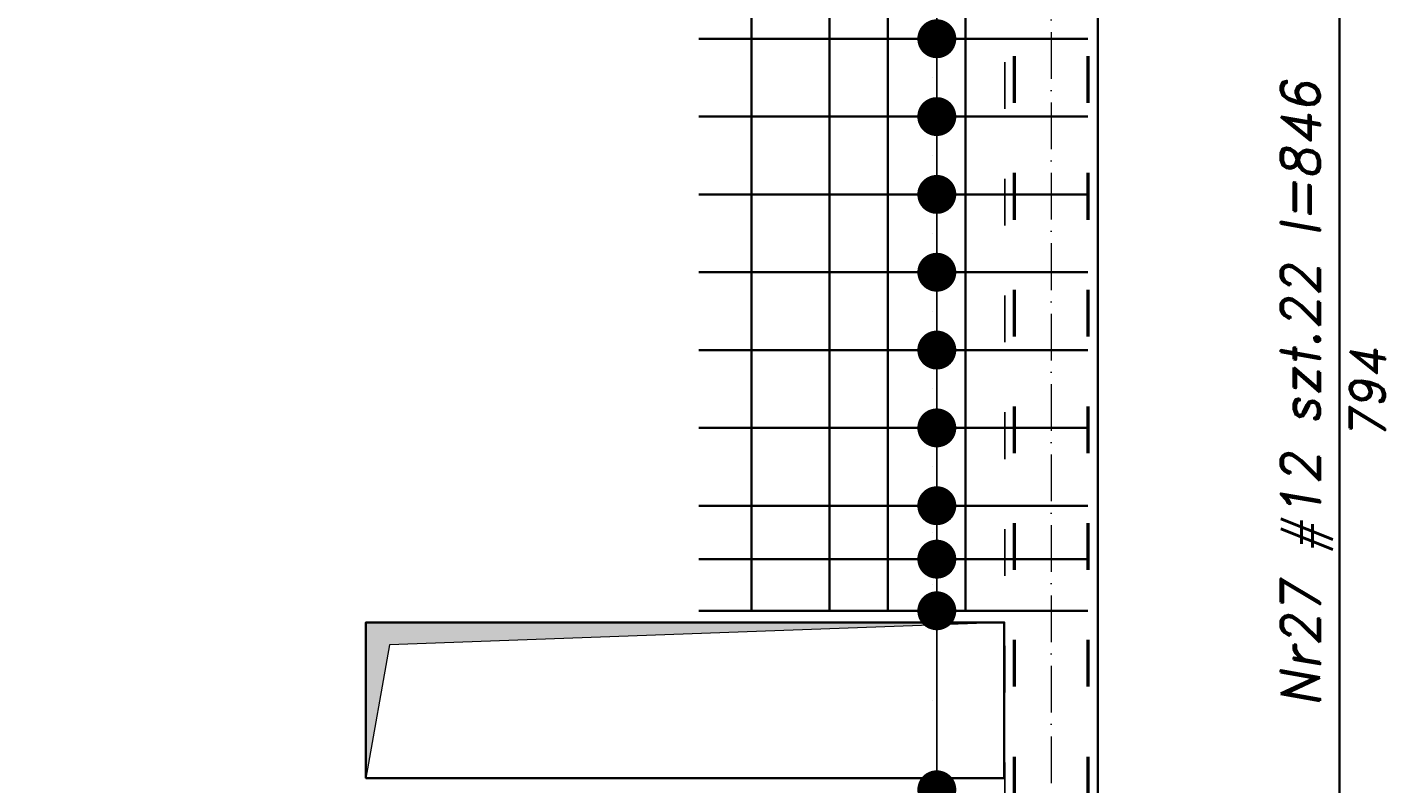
# Model space of a CAD drawing. Header units: millimetres. Extents: x 300938 to 312016, y 11971 to 20881.
# Tile 191 of 239: x 310486 to 310833, y 16572 to 16766. Entities that reach past the tile are written whole.
import ezdxf

# ---------------------------------------------------------------- set-up
doc = ezdxf.new("R2010")
doc.units = ezdxf.units.MM
doc.linetypes.add('ACAD_ISO03W100', pattern=[30, 12, -18])
doc.linetypes.add('ACAD_ISO10W100', pattern=[18, 12, -3, 0, -3])
for name, color, linetype, lineweight in [('konstrukcja', 3, 'Continuous', 35), ('konstrukcja wymiary', 1, 'Continuous', 13), ('opisy', 2, 'Continuous', 18), ('osie', 5, 'ACAD_ISO10W100', 13), ('zbrojenie', 4, 'Continuous', 50), ('zbrojenie płyty', 141, 'Continuous', 35)]:
    doc.layers.add(name, color=color, linetype=linetype, lineweight=lineweight)
doc.layers.add('przerywane', color=6, linetype='ACAD_ISO03W100')
doc.styles.add('KONSTRUKCJA', font='romand.shx', dxfattribs={"oblique": 10})
doc.styles.get("Standard").update_dxf_attribs({"font": 'romand.shx', "oblique": 10})
doc.dimstyles.new('150', dxfattribs={"dimtxt": 10, "dimasz": 7, "dimexe": 1.25, "dimexo": 0.625, "dimgap": 3, "dimtad": 1, "dimdec": 0, "dimrnd": 0.5, "dimtxsty": 'KONSTRUKCJA', "dimblk": 'ARCHTICK', "dimcen": 2.5, "dimadec": 0, "dimazin": 0, "dimtfac": 1, "dimtdec": 0, "dimtix": 1, "dimtmove": 0, "dimatfit": 3, "dimfxl": 4, "dimfxlon": 1, "dimarcsym": 0})
doc.dimstyles.new('kropki', dxfattribs={"dimtxt": 0.001, "dimasz": 10, "dimexe": 1.25, "dimexo": 0.625, "dimgap": 1, "dimtad": 1, "dimtxsty": 'Standard', "dimblk": 'DOT', "dimcen": 2.5, "dimadec": 0, "dimazin": 0, "dimtfac": 1, "dimtmove": 0, "dimatfit": 3, "dimfxl": 1, "dimfxlon": 1, "dimarcsym": 0})

# ---------------------------------------------------------------- blocks, each defined once
blk = doc.blocks.new('_ArchTick')
at = {"color": 0, "linetype": 'ByBlock', "lineweight": 13, "const_width": 0.15}
blk.add_lwpolyline([(-0.5, -0.5), (0.5, 0.5)], dxfattribs=at)
blk = doc.blocks.new('*D1312')
at = {"layer": 'Defpoints', "color": 0, "transparency": 16777216}
for p in [(310572.63, 17601.22), (309884.63, 16740.22), (310572.63, 16613.22)]:
    blk.add_point(p, dxfattribs=at)
at = {"layer": 'konstrukcja wymiary', "color": 0, "lineweight": -2, "transparency": 16777216}
for p, q in [((309884.63, 17597.22), (309884.63, 17602.47)), ((309884.63, 17601.22), (310572.63, 17601.22)), ((310572.63, 17597.22), (310572.63, 17602.47))]:
    blk.add_line(p, q, dxfattribs=at)
at = {"layer": 'konstrukcja wymiary', "color": 0, "lineweight": -2, "transparency": 16777216, "xscale": 7, "yscale": 7, "zscale": 7, "rotation": 180}
blk.add_blockref('_ArchTick', (309884.63, 17601.22), dxfattribs=at)
at = {"layer": 'konstrukcja wymiary', "color": 0, "lineweight": -2, "transparency": 16777216, "xscale": 7, "yscale": 7, "zscale": 7}
blk.add_blockref('_ArchTick', (310572.63, 17601.22), dxfattribs=at)
at = {"layer": 'konstrukcja wymiary', "color": 0, "transparency": 16777216, "insert": (310228.63, 17609.22), "char_height": 10, "attachment_point": 5, "style": 'KONSTRUKCJA'}
blk.add_mtext('688', dxfattribs=at)
blk = doc.blocks.new('*D1313')
at = {"layer": 'Defpoints', "color": 0, "transparency": 16777216}
for p in [(310736.63, 17601.22), (310572.63, 16613.22), (310736.63, 16613.22)]:
    blk.add_point(p, dxfattribs=at)
at = {"layer": 'konstrukcja wymiary', "color": 0, "lineweight": -2, "transparency": 16777216}
for p, q in [((310572.63, 17597.22), (310572.63, 17602.47)), ((310572.63, 17601.22), (310736.63, 17601.22)), ((310736.63, 17597.22), (310736.63, 17602.47))]:
    blk.add_line(p, q, dxfattribs=at)
at = {"layer": 'konstrukcja wymiary', "color": 0, "lineweight": -2, "transparency": 16777216, "xscale": 7, "yscale": 7, "zscale": 7, "rotation": 180}
blk.add_blockref('_ArchTick', (310572.63, 17601.22), dxfattribs=at)
at = {"layer": 'konstrukcja wymiary', "color": 0, "lineweight": -2, "transparency": 16777216, "xscale": 7, "yscale": 7, "zscale": 7}
blk.add_blockref('_ArchTick', (310736.63, 17601.22), dxfattribs=at)
at = {"layer": 'konstrukcja wymiary', "color": 0, "transparency": 16777216, "insert": (310654.63, 17609.22), "char_height": 10, "attachment_point": 5, "style": 'KONSTRUKCJA'}
blk.add_mtext('164', dxfattribs=at)
blk = doc.blocks.new('*D1314')
at = {"layer": 'Defpoints', "color": 0, "transparency": 16777216}
for p in [(310760.63, 17601.22), (310760.63, 17511.22), (310736.63, 16613.22)]:
    blk.add_point(p, dxfattribs=at)
at = {"layer": 'konstrukcja wymiary', "color": 0, "lineweight": -2, "transparency": 16777216}
for p, q in [((310736.63, 17601.22), (310729.63, 17601.22)), ((310736.63, 17597.22), (310736.63, 17602.47)), ((310736.63, 17601.22), (310760.63, 17601.22)), ((310760.63, 17597.22), (310760.63, 17602.47)), ((310760.63, 17601.22), (310767.63, 17601.22))]:
    blk.add_line(p, q, dxfattribs=at)
at = {"layer": 'konstrukcja wymiary', "color": 0, "lineweight": -2, "transparency": 16777216, "xscale": 7, "yscale": 7, "zscale": 7}
blk.add_blockref('_ArchTick', (310736.63, 17601.22), dxfattribs=at)
at = {"layer": 'konstrukcja wymiary', "color": 0, "lineweight": -2, "transparency": 16777216, "xscale": 7, "yscale": 7, "zscale": 7, "rotation": 180}
blk.add_blockref('_ArchTick', (310760.63, 17601.22), dxfattribs=at)
at = {"layer": 'konstrukcja wymiary', "color": 0, "transparency": 16777216, "insert": (310748.63, 17609.22), "char_height": 10, "attachment_point": 5, "style": 'KONSTRUKCJA'}
blk.add_mtext('24', dxfattribs=at)
blk = doc.blocks.new('_Dot')
at = {"color": 0, "linetype": 'ByBlock', "lineweight": -2}
blk.add_line((-0.5, 0), (-1, 0), dxfattribs=at)
at = {"color": 0, "linetype": 'ByBlock', "const_width": 0.5}
blk.add_lwpolyline([(-0.25, 0, 1), (0.25, 0, 1)], format="xyb", close=True, dxfattribs=at)
blk = doc.blocks.new('*D1785')
at = {"layer": 'Defpoints', "color": 0, "transparency": 16777216}
for p in [(310708.13, 17081.72), (310708.13, 16763.22), (310719.29, 16763.22)]:
    blk.add_point(p, dxfattribs=at)
at = {"layer": 'konstrukcja wymiary', "color": 0, "lineweight": -2, "transparency": 16777216}
for p, q in [((310718.29, 17081.72), (310720.54, 17081.72)), ((310719.29, 17071.72), (310719.29, 16773.22)), ((310718.29, 16763.22), (310720.54, 16763.22))]:
    blk.add_line(p, q, dxfattribs=at)
at = {"layer": 'konstrukcja wymiary', "color": 0, "lineweight": -2, "transparency": 16777216, "xscale": 10, "yscale": 10, "zscale": 10}
for p, rotation in [((310719.29, 17081.72), 90), ((310719.29, 16763.22), 270)]:
    blk.add_blockref('_Dot', p, dxfattribs=dict(at, rotation=rotation))
at = {"layer": 'konstrukcja wymiary', "color": 0, "transparency": 16777216, "insert": (310718.29, 16922.47), "char_height": 0.001, "attachment_point": 5, "rotation": 90}
blk.add_mtext('318,5', dxfattribs=at)
blk = doc.blocks.new('*D1786')
at = {"layer": 'Defpoints', "color": 0, "transparency": 16777216}
for p in [(310708.13, 16763.22), (310708.13, 16743.22), (310719.29, 16743.22)]:
    blk.add_point(p, dxfattribs=at)
at = {"layer": 'konstrukcja wymiary', "color": 0, "lineweight": -2, "transparency": 16777216}
for p, q in [((310719.29, 16773.22), (310719.29, 16783.22)), ((310718.29, 16763.22), (310720.54, 16763.22)), ((310719.29, 16763.22), (310719.29, 16743.22)), ((310718.29, 16743.22), (310720.54, 16743.22)), ((310719.29, 16733.22), (310719.29, 16723.22))]:
    blk.add_line(p, q, dxfattribs=at)
at = {"layer": 'konstrukcja wymiary', "color": 0, "lineweight": -2, "transparency": 16777216, "xscale": 10, "yscale": 10, "zscale": 10}
for p, rotation in [((310719.29, 16763.22), 270), ((310719.29, 16743.22), 90)]:
    blk.add_blockref('_Dot', p, dxfattribs=dict(at, rotation=rotation))
at = {"layer": 'konstrukcja wymiary', "color": 0, "transparency": 16777216, "insert": (310718.29, 16753.22), "char_height": 0.001, "attachment_point": 5, "rotation": 90}
blk.add_mtext('20', dxfattribs=at)
blk = doc.blocks.new('*D1787')
at = {"layer": 'Defpoints', "color": 0, "transparency": 16777216}
for p in [(310708.13, 16743.22), (310708.13, 16723.22), (310719.29, 16723.22)]:
    blk.add_point(p, dxfattribs=at)
at = {"layer": 'konstrukcja wymiary', "color": 0, "lineweight": -2, "transparency": 16777216}
for p, q in [((310719.29, 16753.22), (310719.29, 16763.22)), ((310718.29, 16743.22), (310720.54, 16743.22)), ((310719.29, 16743.22), (310719.29, 16723.22)), ((310718.29, 16723.22), (310720.54, 16723.22)), ((310719.29, 16713.22), (310719.29, 16703.22))]:
    blk.add_line(p, q, dxfattribs=at)
at = {"layer": 'konstrukcja wymiary', "color": 0, "lineweight": -2, "transparency": 16777216, "xscale": 10, "yscale": 10, "zscale": 10}
for p, rotation in [((310719.29, 16743.22), 270), ((310719.29, 16723.22), 90)]:
    blk.add_blockref('_Dot', p, dxfattribs=dict(at, rotation=rotation))
at = {"layer": 'konstrukcja wymiary', "color": 0, "transparency": 16777216, "insert": (310718.29, 16733.22), "char_height": 0.001, "attachment_point": 5, "rotation": 90}
blk.add_mtext('20', dxfattribs=at)
blk = doc.blocks.new('*D1788')
at = {"layer": 'Defpoints', "color": 0, "transparency": 16777216}
for p in [(310708.13, 16723.22), (310706.68, 16703.22), (310719.29, 16703.22)]:
    blk.add_point(p, dxfattribs=at)
at = {"layer": 'konstrukcja wymiary', "color": 0, "lineweight": -2, "transparency": 16777216}
for p, q in [((310719.29, 16733.22), (310719.29, 16743.22)), ((310718.29, 16723.22), (310720.54, 16723.22)), ((310719.29, 16723.22), (310719.29, 16703.22)), ((310718.29, 16703.22), (310720.54, 16703.22)), ((310719.29, 16693.22), (310719.29, 16683.22))]:
    blk.add_line(p, q, dxfattribs=at)
at = {"layer": 'konstrukcja wymiary', "color": 0, "lineweight": -2, "transparency": 16777216, "xscale": 10, "yscale": 10, "zscale": 10}
for p, rotation in [((310719.29, 16723.22), 270), ((310719.29, 16703.22), 90)]:
    blk.add_blockref('_Dot', p, dxfattribs=dict(at, rotation=rotation))
at = {"layer": 'konstrukcja wymiary', "color": 0, "transparency": 16777216, "insert": (310718.29, 16713.22), "char_height": 0.001, "attachment_point": 5, "rotation": 90}
blk.add_mtext('20', dxfattribs=at)
blk = doc.blocks.new('*D1789')
at = {"layer": 'Defpoints', "color": 0, "transparency": 16777216}
for p in [(310706.68, 16703.22), (310706.68, 16683.22), (310719.29, 16683.22)]:
    blk.add_point(p, dxfattribs=at)
at = {"layer": 'konstrukcja wymiary', "color": 0, "lineweight": -2, "transparency": 16777216}
for p, q in [((310719.29, 16713.22), (310719.29, 16723.22)), ((310718.29, 16703.22), (310720.54, 16703.22)), ((310719.29, 16703.22), (310719.29, 16683.22)), ((310718.29, 16683.22), (310720.54, 16683.22)), ((310719.29, 16673.22), (310719.29, 16663.22))]:
    blk.add_line(p, q, dxfattribs=at)
at = {"layer": 'konstrukcja wymiary', "color": 0, "lineweight": -2, "transparency": 16777216, "xscale": 10, "yscale": 10, "zscale": 10}
for p, rotation in [((310719.29, 16703.22), 270), ((310719.29, 16683.22), 90)]:
    blk.add_blockref('_Dot', p, dxfattribs=dict(at, rotation=rotation))
at = {"layer": 'konstrukcja wymiary', "color": 0, "transparency": 16777216, "insert": (310718.29, 16693.22), "char_height": 0.001, "attachment_point": 5, "rotation": 90}
blk.add_mtext('20', dxfattribs=at)
blk = doc.blocks.new('*D1790')
at = {"layer": 'Defpoints', "color": 0, "transparency": 16777216}
for p in [(310706.68, 16683.22), (310706.68, 16663.22), (310719.29, 16663.22)]:
    blk.add_point(p, dxfattribs=at)
at = {"layer": 'konstrukcja wymiary', "color": 0, "lineweight": -2, "transparency": 16777216}
for p, q in [((310719.29, 16693.22), (310719.29, 16703.22)), ((310718.29, 16683.22), (310720.54, 16683.22)), ((310719.29, 16683.22), (310719.29, 16663.22)), ((310718.29, 16663.22), (310720.54, 16663.22)), ((310719.29, 16653.22), (310719.29, 16643.22))]:
    blk.add_line(p, q, dxfattribs=at)
at = {"layer": 'konstrukcja wymiary', "color": 0, "lineweight": -2, "transparency": 16777216, "xscale": 10, "yscale": 10, "zscale": 10}
for p, rotation in [((310719.29, 16683.22), 270), ((310719.29, 16663.22), 90)]:
    blk.add_blockref('_Dot', p, dxfattribs=dict(at, rotation=rotation))
at = {"layer": 'konstrukcja wymiary', "color": 0, "transparency": 16777216, "insert": (310718.29, 16673.22), "char_height": 0.001, "attachment_point": 5, "rotation": 90}
blk.add_mtext('20', dxfattribs=at)
blk = doc.blocks.new('*D1791')
at = {"layer": 'Defpoints', "color": 0, "transparency": 16777216}
for p in [(310706.68, 16663.22), (310706.68, 16643.22), (310719.29, 16643.22)]:
    blk.add_point(p, dxfattribs=at)
at = {"layer": 'konstrukcja wymiary', "color": 0, "lineweight": -2, "transparency": 16777216}
for p, q in [((310719.29, 16673.22), (310719.29, 16683.22)), ((310718.29, 16663.22), (310720.54, 16663.22)), ((310719.29, 16663.22), (310719.29, 16643.22)), ((310718.29, 16643.22), (310720.54, 16643.22)), ((310719.29, 16633.22), (310719.29, 16623.22))]:
    blk.add_line(p, q, dxfattribs=at)
at = {"layer": 'konstrukcja wymiary', "color": 0, "lineweight": -2, "transparency": 16777216, "xscale": 10, "yscale": 10, "zscale": 10}
for p, rotation in [((310719.29, 16663.22), 270), ((310719.29, 16643.22), 90)]:
    blk.add_blockref('_Dot', p, dxfattribs=dict(at, rotation=rotation))
at = {"layer": 'konstrukcja wymiary', "color": 0, "transparency": 16777216, "insert": (310718.29, 16653.22), "char_height": 0.001, "attachment_point": 5, "rotation": 90}
blk.add_mtext('20', dxfattribs=at)
blk = doc.blocks.new('*D1792')
at = {"layer": 'Defpoints', "color": 0, "transparency": 16777216}
for p in [(310706.68, 16643.22), (310706.68, 16629.49), (310719.29, 16629.49)]:
    blk.add_point(p, dxfattribs=at)
at = {"layer": 'konstrukcja wymiary', "color": 0, "lineweight": -2, "transparency": 16777216}
for p, q in [((310719.29, 16653.22), (310719.29, 16663.22)), ((310718.29, 16643.22), (310720.54, 16643.22)), ((310719.29, 16643.22), (310719.29, 16629.49)), ((310718.29, 16629.49), (310720.54, 16629.49)), ((310719.29, 16619.49), (310719.29, 16609.49))]:
    blk.add_line(p, q, dxfattribs=at)
at = {"layer": 'konstrukcja wymiary', "color": 0, "lineweight": -2, "transparency": 16777216, "xscale": 10, "yscale": 10, "zscale": 10}
for p, rotation in [((310719.29, 16643.22), 270), ((310719.29, 16629.49), 90)]:
    blk.add_blockref('_Dot', p, dxfattribs=dict(at, rotation=rotation))
at = {"layer": 'konstrukcja wymiary', "color": 0, "transparency": 16777216, "insert": (310718.29, 16636.36), "char_height": 0.001, "attachment_point": 5, "rotation": 90}
blk.add_mtext('13,73', dxfattribs=at)
blk = doc.blocks.new('*D1793')
at = {"layer": 'Defpoints', "color": 0, "transparency": 16777216}
for p in [(310706.68, 16629.49), (310706.68, 16616.22), (310719.29, 16616.22)]:
    blk.add_point(p, dxfattribs=at)
at = {"layer": 'konstrukcja wymiary', "color": 0, "lineweight": -2, "transparency": 16777216}
for p, q in [((310719.29, 16639.49), (310719.29, 16649.49)), ((310718.29, 16629.49), (310720.54, 16629.49)), ((310719.29, 16629.49), (310719.29, 16616.22)), ((310718.29, 16616.22), (310720.54, 16616.22)), ((310719.29, 16606.22), (310719.29, 16596.22))]:
    blk.add_line(p, q, dxfattribs=at)
at = {"layer": 'konstrukcja wymiary', "color": 0, "lineweight": -2, "transparency": 16777216, "xscale": 10, "yscale": 10, "zscale": 10}
for p, rotation in [((310719.29, 16629.49), 270), ((310719.29, 16616.22), 90)]:
    blk.add_blockref('_Dot', p, dxfattribs=dict(at, rotation=rotation))
at = {"layer": 'konstrukcja wymiary', "color": 0, "transparency": 16777216, "insert": (310718.29, 16622.86), "char_height": 0.001, "attachment_point": 5, "rotation": 90}
blk.add_mtext('13,27', dxfattribs=at)
blk = doc.blocks.new('*D1794')
at = {"layer": 'Defpoints', "color": 0, "transparency": 16777216}
for p in [(310706.68, 16616.22), (310706.68, 16570.22), (310719.29, 16570.22)]:
    blk.add_point(p, dxfattribs=at)
at = {"layer": 'konstrukcja wymiary', "color": 0, "lineweight": -2, "transparency": 16777216}
for p, q in [((310718.29, 16616.22), (310720.54, 16616.22)), ((310719.29, 16606.22), (310719.29, 16580.22)), ((310718.29, 16570.22), (310720.54, 16570.22))]:
    blk.add_line(p, q, dxfattribs=at)
at = {"layer": 'konstrukcja wymiary', "color": 0, "lineweight": -2, "transparency": 16777216, "xscale": 10, "yscale": 10, "zscale": 10}
for p, rotation in [((310719.29, 16616.22), 90), ((310719.29, 16570.22), 270)]:
    blk.add_blockref('_Dot', p, dxfattribs=dict(at, rotation=rotation))
at = {"layer": 'konstrukcja wymiary', "color": 0, "transparency": 16777216, "insert": (310718.29, 16593.22), "char_height": 0.001, "attachment_point": 5, "rotation": 90}
blk.add_mtext('46', dxfattribs=at)
blk = doc.blocks.new('*D1795')
at = {"layer": 'Defpoints', "color": 0, "transparency": 16777216}
for p in [(310706.68, 16570.22), (310706.68, 16557.22), (310719.29, 16557.22)]:
    blk.add_point(p, dxfattribs=at)
at = {"layer": 'konstrukcja wymiary', "color": 0, "lineweight": -2, "transparency": 16777216}
for p, q in [((310719.29, 16580.22), (310719.29, 16590.22)), ((310718.29, 16570.22), (310720.54, 16570.22)), ((310719.29, 16570.22), (310719.29, 16557.22)), ((310718.29, 16557.22), (310720.54, 16557.22)), ((310719.29, 16547.22), (310719.29, 16537.22))]:
    blk.add_line(p, q, dxfattribs=at)
at = {"layer": 'konstrukcja wymiary', "color": 0, "lineweight": -2, "transparency": 16777216, "xscale": 10, "yscale": 10, "zscale": 10}
for p, rotation in [((310719.29, 16570.22), 270), ((310719.29, 16557.22), 90)]:
    blk.add_blockref('_Dot', p, dxfattribs=dict(at, rotation=rotation))
at = {"layer": 'konstrukcja wymiary', "color": 0, "transparency": 16777216, "insert": (310718.29, 16563.72), "char_height": 0.001, "attachment_point": 5, "rotation": 90}
blk.add_mtext('13', dxfattribs=at)
blk = doc.blocks.new('*D1796')
at = {"layer": 'Defpoints', "color": 0, "transparency": 16777216}
for p in [(310706.68, 16557.22), (310706.68, 16543.22), (310719.29, 16543.22)]:
    blk.add_point(p, dxfattribs=at)
at = {"layer": 'konstrukcja wymiary', "color": 0, "lineweight": -2, "transparency": 16777216}
for p, q in [((310719.29, 16567.22), (310719.29, 16577.22)), ((310718.29, 16557.22), (310720.54, 16557.22)), ((310719.29, 16557.22), (310719.29, 16543.22)), ((310718.29, 16543.22), (310720.54, 16543.22)), ((310719.29, 16533.22), (310719.29, 16523.22))]:
    blk.add_line(p, q, dxfattribs=at)
at = {"layer": 'konstrukcja wymiary', "color": 0, "lineweight": -2, "transparency": 16777216, "xscale": 10, "yscale": 10, "zscale": 10}
for p, rotation in [((310719.29, 16557.22), 270), ((310719.29, 16543.22), 90)]:
    blk.add_blockref('_Dot', p, dxfattribs=dict(at, rotation=rotation))
at = {"layer": 'konstrukcja wymiary', "color": 0, "transparency": 16777216, "insert": (310718.29, 16550.22), "char_height": 0.001, "attachment_point": 5, "rotation": 90}
blk.add_mtext('14', dxfattribs=at)

msp = doc.modelspace()

# ---------------------------------------------------------------- hatches: boundary and pattern name
at = {"layer": 'konstrukcja wymiary'}
h = msp.add_hatch(color=256, dxfattribs=at)
h.dxf.hatch_style = 1
h.paths.add_polyline_path([(310578.699, 16607.455), (310572.631, 16573.224), (310572.631, 16613.224), (310736.631, 16613.224)])

# ---------------------------------------------------------------- linework, layer by layer
at = {"layer": 'konstrukcja'}
msp.add_line((310760.631, 16272.224), (310760.631, 17511.224), dxfattribs=at)
msp.add_lwpolyline([(310736.631, 16573.224), (310572.631, 16573.224), (310572.631, 16613.224), (310736.631, 16613.224)], close=True, dxfattribs=at)
at = {"layer": 'konstrukcja wymiary'}
msp.add_lwpolyline([(310578.699, 16607.455), (310572.631, 16573.224), (310572.631, 16613.224), (310736.631, 16613.224)], close=True, dxfattribs=at)
at = {"layer": 'osie'}
msp.add_line((310748.631, 17706.148), (310748.631, 16196.332), dxfattribs=at)
at = {"layer": 'przerywane'}
msp.add_line((310736.748, 16907.224), (310736.748, 16296.224), dxfattribs=at)
at = {"layer": 'zbrojenie', "linetype": 'ACAD_ISO03W100'}
for p, q in [((310739.131, 17508.724), (310739.131, 16274.724)), ((310758.131, 17508.724), (310758.131, 16274.724))]:
    msp.add_line(p, q, dxfattribs=at)
at = {"layer": 'zbrojenie płyty'}
for p, q in [((310671.678, 17069.224), (310671.678, 16616.224)), ((310691.678, 17069.224), (310691.678, 16616.224)), ((310706.678, 17069.224), (310706.678, 16616.224)), ((310726.687, 17069.224), (310726.687, 16616.224)), ((310822.789, 17069.224), (310822.789, 16274.724)), ((310658.131, 16763.224), (310758.131, 16763.224)), ((310658.131, 16743.224), (310758.131, 16743.224)), ((310658.131, 16723.224), (310758.131, 16723.224)), ((310658.131, 16703.224), (310758.131, 16703.224)), ((310658.131, 16683.224), (310758.131, 16683.224)), ((310658.131, 16663.224), (310758.131, 16663.224)), ((310658.131, 16643.224), (310758.131, 16643.224)), ((310658.131, 16629.491), (310758.131, 16629.491)), ((310658.131, 16616.224), (310758.131, 16616.224))]:
    msp.add_line(p, q, dxfattribs=at)

# ---------------------------------------------------------------- texts
at = {"layer": 'opisy', "width": 253.11941, "attachment_point": 5, "rotation": 90}
for s, insert, char_height in [('Nr27 #12 szt.22 l=846', (310814.387, 16671.974), 9.99999), ('794', (310829.901, 16671.974), 9)]:
    msp.add_mtext(s, dxfattribs=dict(at, insert=insert, char_height=char_height))

# ---------------------------------------------------------------- dimensions: what is measured, and where the dimension line sits
at = {"layer": 'konstrukcja wymiary'}
for base, p1, p2, picture, middle in [((310572.631, 17601.224), (309884.631, 16740.224), (310572.631, 16613.224), '*D1312', (310228.631, 17609.224)), ((310736.631, 17601.224), (310572.631, 16613.224), (310736.631, 16613.224), '*D1313', (310654.631, 17609.224)), ((310760.631, 17601.224), (310736.631, 16613.224), (310760.631, 17511.224), '*D1314', (310748.631, 17609.224))]:
    dim = msp.add_linear_dim(base=base, p1=p1, p2=p2, dimstyle='150', override={"dimtmove": 1}, dxfattribs=at)
    dim.commit()
    dim.dimension.update_dxf_attribs({"geometry": picture, "text_midpoint": middle})
for base, p1, p2, picture, middle in [((310719.293, 16763.224), (310708.131, 17081.724), (310708.131, 16763.224), '*D1785', (310718.293, 16922.474)), ((310719.293, 16743.224), (310708.131, 16763.224), (310708.131, 16743.224), '*D1786', (310718.293, 16753.224)), ((310719.293, 16723.224), (310708.131, 16743.224), (310708.131, 16723.224), '*D1787', (310718.293, 16733.224)), ((310719.293, 16703.224), (310708.131, 16723.224), (310706.678, 16703.224), '*D1788', (310718.293, 16713.224)), ((310719.293, 16683.224), (310706.678, 16703.224), (310706.678, 16683.224), '*D1789', (310718.293, 16693.224)), ((310719.293, 16663.224), (310706.678, 16683.224), (310706.678, 16663.224), '*D1790', (310718.293, 16673.224)), ((310719.293, 16643.224), (310706.678, 16663.224), (310706.678, 16643.224), '*D1791', (310718.293, 16653.224)), ((310719.293, 16629.491), (310706.678, 16643.224), (310706.678, 16629.491), '*D1792', (310718.293, 16636.357)), ((310719.293, 16616.224), (310706.678, 16629.491), (310706.678, 16616.224), '*D1793', (310718.293, 16622.857)), ((310719.293, 16570.224), (310706.678, 16616.224), (310706.678, 16570.224), '*D1794', (310718.293, 16593.224)), ((310719.293, 16557.224), (310706.678, 16570.224), (310706.678, 16557.224), '*D1795', (310718.293, 16563.724)), ((310719.293, 16543.224), (310706.678, 16557.224), (310706.678, 16543.224), '*D1796', (310718.293, 16550.224))]:
    dim = msp.add_linear_dim(base=base, p1=p1, p2=p2, angle=90, dimstyle='kropki', override={"dimtmove": 1}, dxfattribs=at)
    dim.commit()
    dim.dimension.update_dxf_attribs({"geometry": picture, "text_midpoint": middle})

doc.saveas('drawing.dxf')
